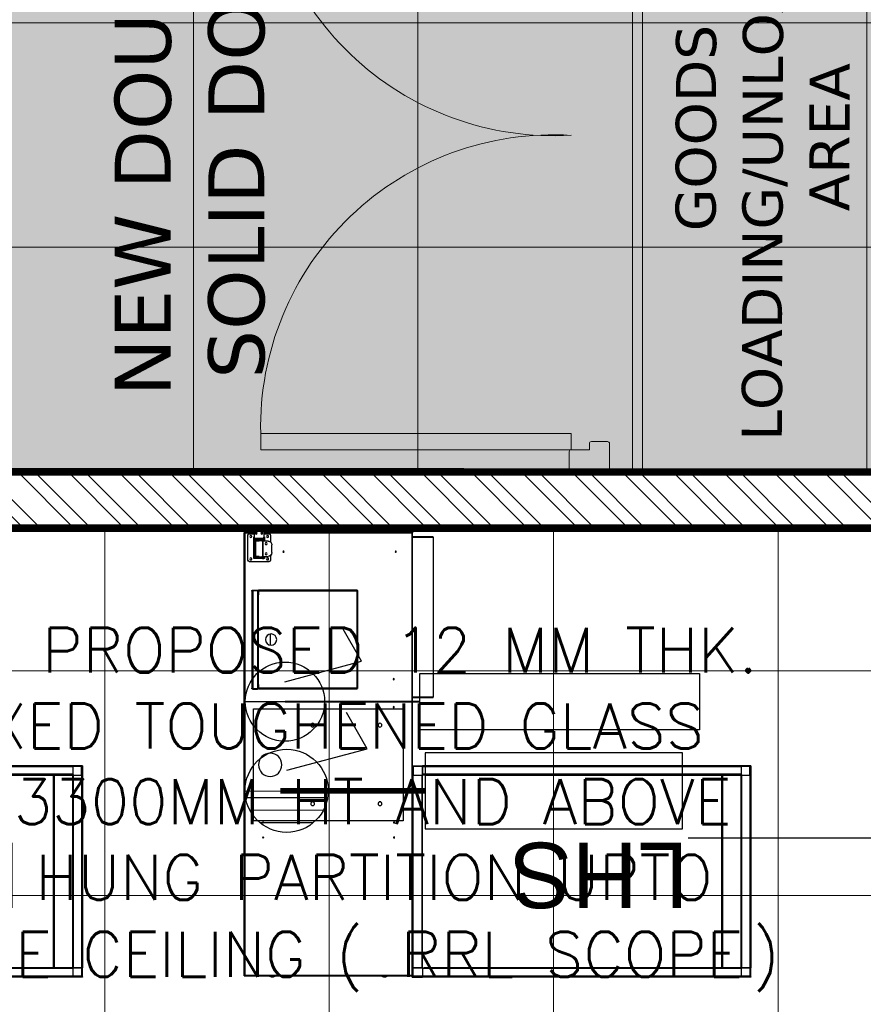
# Model space of a CAD drawing. Header units: millimetres. Extents: x 52937 to 262245, y 6619 to 63681.
# Tile 48 of 56: x 90657 to 92913, y 32012 to 34645. Entities that reach past the tile are written whole.
import ezdxf

# ---------------------------------------------------------------- set-up
doc = ezdxf.new("R2010")
doc.units = ezdxf.units.MM
doc.linetypes.add('CONTINU', pattern=[0])
for name, color, linetype in [('AREA', 8, 'Continuous'), ('ARROWS', 6, 'Continuous'), ('E-6A-RAW-POINT', 6, 'Continuous'), ('E-P D B -01', 211, 'Continuous'), ('E-U D B-01', 211, 'Continuous'), ('E-UPS-POINT', 4, 'Continuous'), ('F-CASH-COUNTER', 8, 'Continuous')]:
    doc.layers.add(name, color=color, linetype=linetype)
for name, color, linetype, lineweight in [('DOUBLE-DOORS', 8, 'Continuous', 0), ('FLOORING-WITH-HATCH', 8, 'Continuous', 20), ('SINGLE-DOORS', 8, 'Continuous', 0), ('TEXT', 8, 'Continuous', 5), ('WALL-HATCH', 8, 'Continuous', 5), ('WALLS', 8, 'Continuous', 5)]:
    doc.layers.add(name, color=color, linetype=linetype, lineweight=lineweight)
doc.styles.add('ARIAL', font='romans.shx', dxfattribs={"width": 0.8})
doc.styles.add('SW', font='arial.ttf', dxfattribs={"height": 350})

# ---------------------------------------------------------------- blocks, each defined once
blk = doc.blocks.new('cashtill')
for p, q in [((-2374.5, 3458.7), (-2374.5, 2275)), ((-2374.5, 3458.7), (-2373.3, 3458.7)), ((-1925.7, 3460), (-2373.2, 3460)), ((-2373.2, 3460), (-2373.2, 3458.8)), ((-1926.7, 3457.8), (-2372.3, 3457.8)), ((-2372.3, 3457.8), (-2372.3, 2275)), ((-1926.7, 2275), (-1926.7, 3457.8)), ((-1926, 3458.7), (-1925.9, 3458.3)), ((-1925.8, 3458.3), (-1925.9, 3458.4)), ((-1925.7, 3460), (-1925.7, 3458.8)), ((-1925.2, 3458.7), (-1925.7, 3458.7)), ((-1925.2, 3462.5), (-1925.2, 3461.3)), ((-1925.2, 3462.5), (-1898.2, 3462.5)), ((-1925.2, 3461.2), (-1925.2, 3458.3)), ((-1925.2, 3461.2), (-1924.6, 3461.2)), ((-1923, 3460.3), (-1923, 3437.5)), ((-1898.2, 3460.3), (-1923, 3460.3)), ((-1898.2, 3462.5), (-1898.2, 3460.3)), ((-1898.2, 3437.5), (-1898.2, 3460.3)), ((-1898.2, 3460), (-1898.1, 3460)), ((-1898.2, 3457.8), (-1898.1, 3457.8)), ((-1045.2, 3462.5), (-1898.1, 3462.5)), ((-1898.1, 3439.7), (-1898.1, 3460.3)), ((-1045.2, 3460.3), (-1898.1, 3460.3)), ((-1045.3, 3460.3), (-1045.3, 3462.5)), ((-1021.6, 3462.5), (-1045.2, 3462.5)), ((-1045.2, 3462.5), (-1045.2, 3462.5)), ((-1045.2, 3460.3), (-1045.2, 3439.7)), ((-1022.5, 3460.3), (-1045.2, 3460.3)), ((-1022.5, 3437.5), (-1022.5, 3460.3)), ((-1021.6, 3462.5), (-1021.6, 3461.9)), ((-1020.3, 3462.5), (-1021.5, 3462.5)), ((-1020.3, 3462.5), (-1020.3, 3437.5)), ((-1923, 3437.5), (-1925.1, 3437.5)), ((-1923, 3437.5), (-1898.2, 3437.5)), ((-1923, 3437.5), (-1923, 2922.5)), ((-1899.1, 3437.5), (-1923, 3437.5)), ((-1899.1, 2922.5), (-1899.1, 3437.5)), ((-1898.6, 3437.5), (-1898.6, 2922.5)), ((-1898.2, 3442.2), (-1898.1, 3442.2)), ((-1898.2, 3440), (-1898.1, 3440)), ((-1898.2, 3438.7), (-1898.1, 3438.7)), ((-1898.2, 3437.5), (-1898.1, 3437.5)), ((-1045.2, 3439.7), (-1898.1, 3439.7)), ((-1898.1, 3437.5), (-1898.1, 3438.7)), ((-1895.7, 3438.7), (-1898.1, 3438.7)), ((-1896.8, 3437.5), (-1898.1, 3437.5)), ((-1898.1, 3437.5), (-1898.1, 3437.5)), ((-1896.8, 3437.5), (-1889.5, 3437.5)), ((-1047, 3437.5), (-1889.5, 3437.5)), ((-1097.3, 3437.5), (-1097.3, 2922.5)), ((-1096.1, 2922.5), (-1096.1, 3437.5)), ((-1047, 3437.5), (-1046.9, 3437.5)), ((-1046.9, 2922.5), (-1046.9, 3437.5)), ((-1046.9, 3437.5), (-1045.3, 3437.5)), ((-1045.3, 3439.4), (-1045.3, 3437.5)), ((-1045.3, 3437.5), (-1022.5, 3437.5)), ((-1045.2, 3439.7), (-1045.2, 3439.7)), ((-1044.8, 2922.5), (-1044.8, 3437.5)), ((-1022.5, 3437.5), (-1044.8, 3437.5)), ((-1020.3, 3437.5), (-1022.5, 3437.5)), ((-1022.5, 2922.5), (-1022.5, 3437.5)), ((-1020.3, 2922.5), (-1020.3, 3437.5)), ((-1949.5, 3045), (-2349.5, 3045)), ((-2349.5, 3045), (-2349.5, 2745)), ((-1949.5, 3044.6), (-2349.5, 3044.6)), ((-2349.5, 3043.6), (-1949.5, 3043.6)), ((-1949.5, 2745), (-1949.5, 3045)), ((-1923, 2922.5), (-1925.1, 2922.5)), ((-1923, 2899.7), (-1923, 2922.5)), ((-1923, 2922.5), (-1898.2, 2922.5)), ((-1923, 2922.5), (-1899.1, 2922.5)), ((-1898.2, 2922.5), (-1898.2, 2899.7)), ((-1898.1, 2922.5), (-1898.2, 2922.5)), ((-1898.1, 2922.5), (-1898.1, 2921.3)), ((-1896.8, 2922.5), (-1898.1, 2922.5)), ((-1898.1, 2922.5), (-1898.1, 2922.5)), ((-1889.5, 2922.5), (-1896.8, 2922.5)), ((-1889.5, 2922.5), (-1047, 2922.5)), ((-1046.9, 2922.5), (-1047, 2922.5)), ((-1045.3, 2922.5), (-1046.9, 2922.5)), ((-1045.3, 2920.6), (-1045.3, 2922.5)), ((-1045.3, 2922.5), (-1022.5, 2922.5)), ((-1044.8, 2922.5), (-1022.5, 2922.5)), ((-1020.3, 2922.5), (-1022.5, 2922.5)), ((-1022.5, 2922.5), (-1022.5, 2899.7)), ((-1020.3, 2897.5), (-1020.3, 2922.5)), ((-1925.2, 2898.8), (-1924.5, 2898.8)), ((-1924.8, 2897.5), (-1898.2, 2897.5)), ((-1924.5, 2897.5), (-1924.5, 2275)), ((-1898.2, 2899.7), (-1923, 2899.7)), ((-1898.1, 2921.3), (-1898.2, 2921.3)), ((-1898.2, 2920), (-1898.1, 2920)), ((-1898.1, 2917.8), (-1898.2, 2917.8)), ((-1898.2, 2902.2), (-1898.1, 2902.2)), ((-1898.1, 2900), (-1898.2, 2900)), ((-1898.2, 2897.5), (-1898.2, 2899.7)), ((-1895.8, 2921.3), (-1898.1, 2921.3)), ((-1045.2, 2920.3), (-1898.1, 2920.3)), ((-1898.1, 2899.7), (-1898.1, 2920.3)), ((-1898.1, 2899.7), (-1045.2, 2899.7)), ((-1045.2, 2897.5), (-1898.1, 2897.5)), ((-1045.3, 2899.7), (-1045.3, 2897.5)), ((-1045.2, 2920.3), (-1045.2, 2920.3)), ((-1045.2, 2920.3), (-1045.2, 2899.7)), ((-1022.5, 2899.7), (-1045.2, 2899.7)), ((-1021.6, 2897.5), (-1045.2, 2897.5)), ((-1045.2, 2897.5), (-1045.2, 2897.5)), ((-1021.6, 2897.5), (-1021.6, 2898.1)), ((-1020.3, 2897.5), (-1021.5, 2897.5)), ((-1949.5, 2746), (-2349.5, 2746)), ((-2349.5, 2745), (-1949.5, 2745)), ((-1924.5, 2715), (-1869.5, 2715)), ((-1869.5, 2714), (-1924.5, 2714)), ((-1869.5, 2715), (-1869.5, 2714)), ((-1869.5, 2286), (-1869.5, 2714)), ((-2354.5, 2430.2), (-2354.5, 2689.8)), ((-2351.8, 2692.5), (-2351.8, 2691.3)), ((-2351.8, 2692.5), (-2339.2, 2692.5)), ((-2351.8, 2691.3), (-2339.2, 2691.3)), ((-2351.8, 2428.8), (-2351.8, 2691.2)), ((-2351.8, 2691.2), (-2339.2, 2691.2)), ((-2339.2, 2691.3), (-2339.2, 2692.5)), ((-2339.2, 2428.8), (-2339.2, 2691.2)), ((-2336.9, 2691.2), (-2336.5, 2691.2)), ((-2336.5, 2691.2), (-2336.5, 2689.8)), ((-2336.5, 2689.7), (-2336.5, 2689.8)), ((-2336.5, 2689.7), (-2336.5, 2430.3)), ((-2336.3, 2690.1), (-2336.3, 2692.5)), ((-2072.5, 2692.5), (-2336.3, 2692.5)), ((-2336.3, 2680), (-2336.3, 2690.1)), ((-2073.7, 2690.1), (-2336.3, 2690.1)), ((-2073.7, 2429.9), (-2073.7, 2690.1)), ((-2072.5, 2692.5), (-2072.5, 2691.3)), ((-2071.3, 2691.2), (-2072.5, 2691.2)), ((-2071.3, 2428.8), (-2071.3, 2691.2)), ((-2336.5, 2680), (-2336.3, 2680)), ((-2304.5, 2574.9), (-2304.5, 2545.1)), ((-2351.8, 2428.8), (-2339.2, 2428.8)), ((-2351.8, 2427.5), (-2351.8, 2428.7)), ((-2351.8, 2428.7), (-2339.2, 2428.7)), ((-2351.8, 2427.5), (-2339.2, 2427.5)), ((-2339.2, 2428.7), (-2339.2, 2427.5)), ((-2336.9, 2428.8), (-2336.5, 2428.8)), ((-2336.3, 2440), (-2336.5, 2440)), ((-2336.5, 2430.2), (-2336.5, 2430.3)), ((-2336.5, 2430.2), (-2336.5, 2428.8)), ((-2336.3, 2429.9), (-2336.3, 2440)), ((-2336.3, 2429.9), (-2073.7, 2429.9)), ((-2336.3, 2427.5), (-2336.3, 2429.9)), ((-2072.5, 2427.5), (-2336.3, 2427.5)), ((-2071.3, 2428.8), (-2072.5, 2428.8)), ((-2072.5, 2427.5), (-2072.5, 2428.7)), ((-2364.5, 2348), (-2364.5, 2281)), ((-2308.5, 2352), (-2360.5, 2352)), ((-2354.5, 2345.6), (-2354.5, 2343.3)), ((-2347, 2343.7), (-2349, 2343.7)), ((-2349, 2343.7), (-2349, 2285.3)), ((-2347, 2343.7), (-2347, 2343.1)), ((-2322, 2343.7), (-2347, 2343.7)), ((-2347, 2342.3), (-2347, 2343.1)), ((-2347, 2343.1), (-2346.7, 2343.1)), ((-2325.7, 2343.3), (-2346.7, 2343.3)), ((-2346.7, 2343.3), (-2346.7, 2342.3)), ((-2325.7, 2343.3), (-2325.7, 2342.3)), ((-2325.7, 2343.1), (-2322, 2343.1)), ((-2322, 2343.1), (-2322, 2343.7)), ((-2320, 2343.7), (-2322, 2343.7)), ((-2322, 2343.1), (-2322, 2341.6)), ((-2321, 2337.5), (-2321, 2343.7)), ((-2320, 2337.5), (-2320, 2343.7)), ((-2304.5, 2335.2), (-2304.5, 2348)), ((-2347.5, 2342.3), (-2324.8, 2342.3)), ((-2347.5, 2342.3), (-2347.5, 2341.5)), ((-2347.5, 2341.5), (-2324.8, 2341.5)), ((-2346.7, 2339.2), (-2347.5, 2339.2)), ((-2347.5, 2295.6), (-2347.5, 2339.2)), ((-2346.7, 2295.6), (-2346.7, 2339.2)), ((-2345.2, 2340.7), (-2345.2, 2341.5)), ((-2337.5, 2341.5), (-2345.2, 2341.5)), ((-2337.5, 2340.7), (-2345.2, 2340.7)), ((-2345, 2339.8), (-2327.3, 2339.8)), ((-2345, 2339.8), (-2345, 2339)), ((-2345, 2339), (-2327.3, 2339)), ((-2344.2, 2336.3), (-2345, 2336.3)), ((-2345, 2297.9), (-2345, 2336.3)), ((-2344.2, 2297.9), (-2344.2, 2336.3)), ((-2342.7, 2337.8), (-2342.7, 2338.6)), ((-2335, 2338.6), (-2342.7, 2338.6)), ((-2335, 2337.8), (-2342.7, 2337.8)), ((-2337.5, 2341.5), (-2337.5, 2340.7)), ((-2335, 2338.6), (-2335, 2337.8)), ((-2327.3, 2339), (-2327.3, 2339.8)), ((-2325.8, 2337.5), (-2325, 2337.5)), ((-2325.8, 2297.1), (-2325.8, 2337.5)), ((-2325, 2337.5), (-2323.5, 2337.5)), ((-2324.8, 2341.5), (-2324.8, 2342.3)), ((-2323.5, 2337.5), (-2323.5, 2297.1)), ((-2323.5, 2337.5), (-2310.8, 2337.5)), ((-2323.3, 2340), (-2322.5, 2340)), ((-2323.3, 2337.5), (-2323.3, 2340)), ((-2322, 2341.6), (-2323.1, 2341.6)), ((-2322.5, 2337.5), (-2322.5, 2340)), ((-2300.8, 2327.5), (-2300.8, 2307.1)), ((-2349, 2290.8), (-2347.5, 2290.8)), ((-2346.7, 2295.6), (-2347.5, 2295.6)), ((-2324.8, 2293.1), (-2347.5, 2293.1)), ((-2347.5, 2292.3), (-2347.5, 2293.1)), ((-2347.5, 2289.3), (-2347.5, 2292.3)), ((-2324.8, 2292.3), (-2347.5, 2292.3)), ((-2345.2, 2294.1), (-2345.2, 2293.3)), ((-2345.2, 2294.1), (-2337.5, 2294.1)), ((-2345.2, 2293.3), (-2337.5, 2293.3)), ((-2344.2, 2297.9), (-2345, 2297.9)), ((-2345, 2294.8), (-2345, 2295.6)), ((-2327.3, 2295.6), (-2345, 2295.6)), ((-2327.3, 2294.8), (-2345, 2294.8)), ((-2342.7, 2296.4), (-2342.7, 2295.6)), ((-2342.7, 2296.4), (-2335, 2296.4)), ((-2342.7, 2295.6), (-2335, 2295.6)), ((-2337.5, 2293.3), (-2337.5, 2294.1)), ((-2335, 2295.6), (-2335, 2296.4)), ((-2327.3, 2295.6), (-2327.3, 2294.8)), ((-2325.8, 2297.1), (-2325, 2297.1)), ((-2323.5, 2297.1), (-2325, 2297.1)), ((-2324.8, 2293.1), (-2324.8, 2292.3)), ((-2324.8, 2292.3), (-2322.5, 2292.3)), ((-2310.8, 2297.1), (-2323.5, 2297.1)), ((-2323.3, 2294.6), (-2323.3, 2297.1)), ((-2323.3, 2294.6), (-2322.5, 2294.6)), ((-2322.5, 2294.6), (-2322.5, 2297.1)), ((-2322.5, 2292.3), (-2322.5, 2289.3)), ((-2322.5, 2290.8), (-2321, 2290.8)), ((-2321, 2290.8), (-2321, 2297.1)), ((-2320, 2285.3), (-2320, 2297.1)), ((-2304.5, 2281), (-2304.5, 2299.3)), ((-2374.5, 2275), (-2373.7, 2275)), ((-2374.5, 2261.8), (-2374.5, 2275)), ((-2373.7, 2261.8), (-2373.7, 2275)), ((-2373.6, 2273.2), (-2373.6, 2275)), ((-2373.6, 2275), (-2347.5, 2275)), ((-2373.6, 2261.8), (-2373.6, 2273.2)), ((-2347.5, 2273.2), (-2373.6, 2273.2)), ((-2360.5, 2277), (-2347.5, 2277)), ((-2354.5, 2285.6), (-2354.5, 2283.3)), ((-2349, 2285.3), (-2347.5, 2285.3)), ((-2347.5, 2289.3), (-2347.5, 2262.3)), ((-2347.5, 2289.3), (-2322.5, 2289.3)), ((-2345, 2275), (-2339.9, 2275)), ((-2344.4, 2277), (-2340.5, 2277)), ((-2340.9, 2273.2), (-2344, 2273.2)), ((-2330, 2275), (-2324.9, 2275)), ((-2329.4, 2277), (-2325.5, 2277)), ((-2325.9, 2273.2), (-2329, 2273.2)), ((-2322.5, 2262.3), (-2322.5, 2289.3)), ((-2322.5, 2287.4), (-2322, 2287.4)), ((-2322, 2285.9), (-2322.5, 2285.9)), ((-2322.5, 2285.3), (-2322, 2285.3)), ((-2322.5, 2277), (-2308.5, 2277)), ((-2322.5, 2275), (-1925.3, 2275)), ((-1925.3, 2273.2), (-2322.5, 2273.2)), ((-2322, 2287.4), (-2322, 2285.9)), ((-2322, 2285.3), (-2322, 2285.9)), ((-2322, 2285.3), (-2320, 2285.3)), ((-1925.3, 2275), (-1925.3, 2273.2)), ((-1925.3, 2261.8), (-1925.3, 2275)), ((-1924.5, 2275), (-1925.3, 2275)), ((-1925.3, 2261.8), (-1925.3, 2273.2)), ((-1924.5, 2286), (-1869.5, 2286)), ((-1869.5, 2285), (-1924.5, 2285)), ((-1924.5, 2261.8), (-1924.5, 2275)), ((-1869.5, 2286), (-1869.5, 2285)), ((-2374.5, 2261.8), (-2373.7, 2261.8)), ((-2374.5, 2261.8), (-2374.5, 2261.3)), ((-1925.3, 2261.8), (-2373.6, 2261.8)), ((-2373.5, 2261.3), (-2373.4, 2261.3)), ((-2373.2, 2260), (-2372.7, 2260)), ((-1926.3, 2260), (-2372.7, 2260)), ((-2347.5, 2262.3), (-2322.5, 2262.3)), ((-1926.3, 2260), (-1925.7, 2260)), ((-1925.7, 2260), (-1925.7, 2260.7)), ((-1925.4, 2261.3), (-1925.5, 2261.3)), ((-1924.5, 2261.8), (-1925.3, 2261.8)), ((-1924.5, 2261.8), (-1924.5, 2261.3))]:
    blk.add_line(p, q)
at = {"flags": 128}
for points in [[(-2372.8, 3458.6), (-2373, 3458.5), (-2373.1, 3458.3)], [(-1898.1, 3460.3), (-1898.1, 3460.7), (-1898.1, 3461.1), (-1898.1, 3461.5), (-1898.1, 3461.8), (-1898.1, 3462.1), (-1898.1, 3462.3), (-1898.1, 3462.4), (-1898.1, 3462.5)], [(-1045.2, 3462.5), (-1045.2, 3462.4), (-1045.2, 3462.3), (-1045.2, 3462.1), (-1045.2, 3461.8), (-1045.2, 3461.5), (-1045.2, 3461.1), (-1045.2, 3460.7), (-1045.2, 3460.3)], [(-1020, 3367.5), (-1020.1, 3369.8), (-1020.3, 3370.6)], [(-1020.3, 3364.4), (-1020.1, 3365.2), (-1020, 3367.5)], [(-1020, 2992.5), (-1020.1, 2994.8), (-1020.3, 2995.6)], [(-1020.3, 2989.4), (-1020.1, 2990.2), (-1020, 2992.5)], [(-1898.1, 2897.5), (-1898.1, 2897.5), (-1898.1, 2897.6), (-1898.1, 2897.9), (-1898.1, 2898.1), (-1898.1, 2898.5), (-1898.1, 2898.8), (-1898.1, 2899.3), (-1898.1, 2899.7)], [(-1045.2, 2899.7), (-1045.2, 2899.3), (-1045.2, 2898.8), (-1045.2, 2898.5), (-1045.2, 2898.1), (-1045.2, 2897.9), (-1045.2, 2897.6), (-1045.2, 2897.5), (-1045.2, 2897.5)]]:
    blk.add_lwpolyline(points, dxfattribs=at)
for centre, radius in [((-2324, 3089.1), 1.5), ((-1974, 3089.1), 1.5), ((-2324, 3049.1), 1.5), ((-1974, 3049.1), 1.5), ((-2191.6, 2998.8), 5), ((-2011.6, 2998.8), 5), ((-2305.2, 2894.8), 31.2), ((-2191.6, 2788.8), 5), ((-2011.6, 2788.8), 5), ((-2325, 2740.9), 1.5), ((-1975, 2740.9), 1.5), ((-1975, 2665.9), 1.5), ((-2302.8, 2560), 15), ((-2357, 2344.5), 2.75), ((-2312, 2344.5), 2.75), ((-2315.8, 2331), 2.75), ((-2269.5, 2325.1), 1.5), ((-1969.5, 2325.1), 1.5), ((-2315.8, 2303.5), 2.75), ((-2357, 2284.5), 2.75), ((-2342.5, 2275.3), 2.6), ((-2327.5, 2275.3), 2.6), ((-2312, 2284.5), 2.75)]:
    blk.add_circle(centre, radius)
for centre, radius, start, end in [((-2372.3, 3457.8), 2.2, 114.9865, 155.0135), ((-2299.5, 3447.5), 15, 90, 123.5573), ((-2299.5, 3447.5), 15, 56.4427, 90), ((-1999.5, 3447.5), 15, 90, 123.5573), ((-1999.5, 3447.5), 15, 56.4427, 90), ((-2360.5, 2348), 4, 90, 180), ((-2308.5, 2348), 4, 0, 90), ((-2345.2, 2339.2), 2.3, 90, 180), ((-2345.2, 2339.2), 1.5, 90, 180), ((-2342.7, 2336.3), 2.3, 90, 180), ((-2342.7, 2336.3), 1.5, 90, 180), ((-2327.3, 2337.5), 2.3, 0, 90), ((-2327.3, 2337.5), 1.5, 360, 90), ((-2324.8, 2340), 2.3, 0, 90), ((-2324.8, 2340), 1.5, 0, 90), ((-2310.8, 2327.5), 10, 0, 90), ((-2345.2, 2295.6), 2.3, 180, 270), ((-2345.2, 2295.6), 1.5, 180, 270), ((-2342.7, 2297.9), 2.3, 180, 270), ((-2342.7, 2297.9), 1.5, 180, 270), ((-2327.3, 2297.1), 2.3, 270, 0), ((-2327.3, 2297.1), 1.5, 270, 0), ((-2324.8, 2294.6), 2.3, 270, 0), ((-2324.8, 2294.6), 1.5, 270, 0), ((-2310.8, 2307.1), 10, 270, 0), ((-2360.5, 2281), 4, 180, 270), ((-2308.5, 2281), 4, 270, 0), ((-2299.5, 2272.5), 15, 236.4427, 270), ((-2299.5, 2272.5), 15, 270, 303.5573), ((-1999.5, 2272.5), 15, 236.4427, 270), ((-1999.5, 2272.5), 15, 270, 303.5573)]:
    blk.add_arc(centre, radius, start, end)
for points, knots in [([(-2374.5, 3458.7), (-2374.4, 3458.6), (-2374.4, 3458.5), (-2374, 3458.3), (-2373.4, 3458.1), (-2372.8, 3457.9), (-2372.4, 3457.8), (-2372.3, 3457.8)], [0, 0, 0, 0, 0.222347, 0.444716, 0.667085, 0.889454, 1, 1, 1, 1]), ([(-2373.3, 3458.7), (-2373.2, 3458.6), (-2373.2, 3458.5), (-2372.9, 3458.2), (-2372.6, 3458), (-2372.4, 3457.8), (-2372.3, 3457.8)], [0, 0, 0, 0, 0.280308, 0.530237, 0.780092, 1, 1, 1, 1]), ([(-2372.3, 3457.8), (-2372.3, 3458), (-2372.5, 3458.5), (-2372.7, 3459.2), (-2372.9, 3459.7), (-2373.1, 3460), (-2373.2, 3460), (-2373.2, 3460)], [0, 0, 0, 0, 0.222347, 0.444716, 0.667085, 0.889454, 1, 1, 1, 1]), ([(-2372.3, 3457.8), (-2372.3, 3457.9), (-2372.5, 3458.2), (-2372.8, 3458.5), (-2373, 3458.7), (-2373.1, 3458.8), (-2373.2, 3458.8)], [0, 0, 0, 0, 0.280308, 0.530237, 0.780092, 1, 1, 1, 1]), ([(-1925.7, 3460), (-1925.8, 3460), (-1925.9, 3459.9), (-1926.1, 3459.5), (-1926.4, 3458.9), (-1926.5, 3458.3), (-1926.6, 3457.9), (-1926.7, 3457.8)], [0, 0, 0, 0, 0.222347, 0.444716, 0.667085, 0.889454, 1, 1, 1, 1]), ([(-1925.7, 3458.8), (-1925.8, 3458.8), (-1926, 3458.7), (-1926.2, 3458.5), (-1926.4, 3458.1), (-1926.6, 3457.9), (-1926.7, 3457.8)], [0, 0, 0, 0, 0.280308, 0.530237, 0.780092, 1, 1, 1, 1]), ([(-1926.7, 3457.8), (-1926.5, 3457.9), (-1926.2, 3458), (-1925.9, 3458.3), (-1925.7, 3458.5), (-1925.7, 3458.6), (-1925.7, 3458.7)], [0, 0, 0, 0, 0.280308, 0.530237, 0.780092, 1, 1, 1, 1]), ([(-1926.7, 3457.8), (-1926.4, 3457.8), (-1925.9, 3458), (-1925.4, 3458.1), (-1925.2, 3458.2), (-1925.2, 3458.2)], [0, 0, 0, 0, 0.46029, 0.920625, 1, 1, 1, 1]), ([(-1925.2, 3459.4), (-1925.3, 3459.5), (-1925.4, 3459.7), (-1925.7, 3459.7), (-1925.7, 3459.7)], [0, 0, 0, 0, 0.745103, 1, 1, 1, 1]), ([(-1923, 3460.3), (-1923.1, 3460.6), (-1923.5, 3461.2), (-1924.1, 3461.9), (-1924.6, 3462.4), (-1925, 3462.5), (-1925.2, 3462.5)], [0, 0, 0, 0, 0.254667, 0.509559, 0.764452, 1, 1, 1, 1]), ([(-1923, 3460.3), (-1923.2, 3460.5), (-1923.8, 3460.9), (-1924.5, 3461.2), (-1925, 3461.3), (-1925.2, 3461.3)], [0, 0, 0, 0, 0.369906, 0.741592, 1, 1, 1, 1]), ([(-1923.7, 3460.8), (-1923.7, 3460.8), (-1923.6, 3460.7), (-1923.3, 3460.5), (-1923.1, 3460.4), (-1923, 3460.3)], [0, 0, 0, 0, 0.145831, 0.572916, 1, 1, 1, 1]), ([(-1022.5, 3460.3), (-1022.2, 3460.5), (-1021.6, 3460.8), (-1020.9, 3461.4), (-1020.4, 3461.9), (-1020.3, 3462.3), (-1020.3, 3462.5)], [0, 0, 0, 0, 0.254667, 0.509559, 0.764452, 1, 1, 1, 1]), ([(-1022.5, 3460.3), (-1022.3, 3460.6), (-1021.9, 3461.1), (-1021.5, 3461.8), (-1021.5, 3462.3), (-1021.5, 3462.5)], [0, 0, 0, 0, 0.369906, 0.741592, 1, 1, 1, 1]), ([(-1022, 3461.1), (-1022, 3461), (-1022.1, 3460.9), (-1022.3, 3460.7), (-1022.4, 3460.4), (-1022.5, 3460.3)], [0, 0, 0, 0, 0.145831, 0.572916, 1, 1, 1, 1]), ([(-1890.3, 3437.5), (-1891, 3437.5), (-1892.5, 3437.6), (-1895.1, 3438.3), (-1896.9, 3439.2), (-1898.1, 3439.7)], [0, 0, 0, 0, 0.284817, 0.548264, 1, 1, 1, 1]), ([(-1898.1, 2920.3), (-1897.4, 2920.6), (-1896, 2921.2), (-1893.4, 2922.2), (-1891.5, 2922.4), (-1890.3, 2922.5)], [0, 0, 0, 0, 0.284817, 0.548264, 1, 1, 1, 1]), ([(-1923, 2899.7), (-1923.1, 2899.4), (-1923.5, 2898.8), (-1924.1, 2898.1), (-1924.6, 2897.6), (-1925, 2897.5), (-1925.2, 2897.5)], [0, 0, 0, 0, 0.254667, 0.509559, 0.764452, 1, 1, 1, 1]), ([(-1923, 2899.7), (-1923.2, 2899.5), (-1923.8, 2899.1), (-1924.5, 2898.7), (-1925, 2898.7), (-1925.2, 2898.7)], [0, 0, 0, 0, 0.369906, 0.741592, 1, 1, 1, 1]), ([(-1923.7, 2899.2), (-1923.7, 2899.2), (-1923.6, 2899.3), (-1923.3, 2899.5), (-1923.1, 2899.6), (-1923, 2899.7)], [0, 0, 0, 0, 0.145831, 0.572916, 1, 1, 1, 1]), ([(-1022.5, 2899.7), (-1022.2, 2899.5), (-1021.6, 2899.1), (-1020.9, 2898.6), (-1020.4, 2898), (-1020.3, 2897.7), (-1020.3, 2897.5)], [0, 0, 0, 0, 0.254667, 0.509559, 0.764452, 1, 1, 1, 1]), ([(-1022, 2898.9), (-1022, 2898.9), (-1022.1, 2899), (-1022.3, 2899.3), (-1022.4, 2899.6), (-1022.5, 2899.7)], [0, 0, 0, 0, 0.145831, 0.572916, 1, 1, 1, 1]), ([(-1022.5, 2899.7), (-1022.3, 2899.4), (-1021.9, 2898.9), (-1021.5, 2898.1), (-1021.5, 2897.7), (-1021.5, 2897.5)], [0, 0, 0, 0, 0.369906, 0.741592, 1, 1, 1, 1]), ([(-2351.8, 2692.5), (-2352.1, 2692.4), (-2352.7, 2692.4), (-2353.6, 2691.9), (-2354.2, 2691.1), (-2354.4, 2690.4), (-2354.5, 2689.9), (-2354.5, 2689.8)], [0, 0, 0, 0, 0.226588, 0.453231, 0.679874, 0.906516, 1, 1, 1, 1]), ([(-2354.5, 2689.8), (-2354.4, 2689.9), (-2354.4, 2690.1), (-2353.8, 2690.4), (-2353.1, 2690.8), (-2352.3, 2691), (-2351.9, 2691.2), (-2351.8, 2691.2)], [0, 0, 0, 0, 0.226588, 0.453231, 0.679874, 0.906516, 1, 1, 1, 1]), ([(-2351.8, 2691.3), (-2351.9, 2691.3), (-2352.3, 2691.2), (-2352.7, 2691), (-2352.8, 2690.9), (-2352.8, 2690.8)], [0, 0, 0, 0, 0.45446, 0.961422, 1, 1, 1, 1]), ([(-2336.5, 2689.8), (-2336.5, 2690.1), (-2336.6, 2690.7), (-2337.1, 2691.6), (-2337.8, 2692.2), (-2338.6, 2692.5), (-2339, 2692.5), (-2339.2, 2692.5)], [0, 0, 0, 0, 0.227761, 0.455584, 0.683406, 0.911229, 1, 1, 1, 1]), ([(-2338.1, 2690.8), (-2338.2, 2690.9), (-2338.5, 2691.2), (-2338.9, 2691.3), (-2339.2, 2691.3)], [0, 0, 0, 0, 0.482368, 1, 1, 1, 1]), ([(-2339.2, 2691.2), (-2338.8, 2691.1), (-2338.2, 2690.9), (-2337.3, 2690.5), (-2336.7, 2690.2), (-2336.5, 2689.9), (-2336.5, 2689.8), (-2336.5, 2689.7)], [0, 0, 0, 0, 0.227761, 0.455584, 0.683406, 0.911229, 1, 1, 1, 1]), ([(-2072.5, 2692.5), (-2072.6, 2692.5), (-2072.8, 2692.4), (-2073, 2691.9), (-2073.3, 2691.3), (-2073.5, 2690.6), (-2073.6, 2690.2), (-2073.7, 2690.1)], [0, 0, 0, 0, 0.224148, 0.448331, 0.672513, 0.896695, 1, 1, 1, 1]), ([(-2072.5, 2691.3), (-2072.6, 2691.3), (-2072.8, 2691.2), (-2073.1, 2690.9), (-2073.4, 2690.5), (-2073.6, 2690.2), (-2073.7, 2690.1)], [0, 0, 0, 0, 0.279305, 0.530056, 0.780735, 1, 1, 1, 1]), ([(-2351.8, 2428.8), (-2352.1, 2428.9), (-2352.7, 2429.1), (-2353.6, 2429.4), (-2354.2, 2429.7), (-2354.4, 2430), (-2354.5, 2430.1), (-2354.5, 2430.2)], [0, 0, 0, 0, 0.226588, 0.453231, 0.679874, 0.906516, 1, 1, 1, 1]), ([(-2354.5, 2430.2), (-2354.4, 2429.9), (-2354.4, 2429.2), (-2353.8, 2428.4), (-2353.1, 2427.8), (-2352.3, 2427.5), (-2351.9, 2427.5), (-2351.8, 2427.5)], [0, 0, 0, 0, 0.226588, 0.453231, 0.679874, 0.906516, 1, 1, 1, 1]), ([(-2352.8, 2429.1), (-2352.7, 2429), (-2352.4, 2428.7), (-2352, 2428.7), (-2351.8, 2428.7)], [0, 0, 0, 0, 0.442634, 1, 1, 1, 1]), ([(-2336.5, 2430.3), (-2336.5, 2430.1), (-2336.6, 2429.9), (-2337.1, 2429.6), (-2337.8, 2429.2), (-2338.6, 2429), (-2339, 2428.8), (-2339.2, 2428.8)], [0, 0, 0, 0, 0.227761, 0.455584, 0.683406, 0.911229, 1, 1, 1, 1]), ([(-2339.2, 2427.5), (-2338.8, 2427.5), (-2338.2, 2427.6), (-2337.3, 2428.1), (-2336.7, 2428.9), (-2336.5, 2429.6), (-2336.5, 2430.1), (-2336.5, 2430.2)], [0, 0, 0, 0, 0.227761, 0.455584, 0.683406, 0.911229, 1, 1, 1, 1]), ([(-2339.2, 2428.7), (-2339, 2428.7), (-2338.6, 2428.7), (-2338.2, 2428.9), (-2338.1, 2429.1), (-2338.1, 2429.1)], [0, 0, 0, 0, 0.436723, 0.937515, 1, 1, 1, 1]), ([(-2073.7, 2429.9), (-2073.6, 2429.6), (-2073.4, 2429), (-2073.2, 2428.3), (-2072.9, 2427.7), (-2072.7, 2427.5), (-2072.6, 2427.5), (-2072.5, 2427.5)], [0, 0, 0, 0, 0.224148, 0.44833, 0.672512, 0.896695, 1, 1, 1, 1]), ([(-2073.7, 2429.9), (-2073.6, 2429.7), (-2073.4, 2429.4), (-2073.1, 2429), (-2072.8, 2428.7), (-2072.6, 2428.7), (-2072.5, 2428.7)], [0, 0, 0, 0, 0.279305, 0.530056, 0.780735, 1, 1, 1, 1]), ([(-2374.5, 2261.8), (-2374.4, 2261.6), (-2374.4, 2261.1), (-2374.1, 2260.6), (-2373.6, 2260.2), (-2373.1, 2260), (-2372.8, 2260), (-2372.7, 2260)], [0, 0, 0, 0, 0.226021, 0.452093, 0.678165, 0.904238, 1, 1, 1, 1]), ([(-2373.7, 2261.8), (-2373.6, 2261.7), (-2373.6, 2261.4), (-2373.5, 2261.2), (-2373.4, 2261.1), (-2373.3, 2261.1)], [0, 0, 0, 0, 0.441101, 0.926529, 1, 1, 1, 1]), ([(-2372.7, 2260), (-2372.7, 2260), (-2372.9, 2260), (-2373.1, 2260.4), (-2373.3, 2260.9), (-2373.5, 2261.4), (-2373.6, 2261.7), (-2373.6, 2261.8)], [0, 0, 0, 0, 0.226021, 0.452093, 0.678165, 0.904238, 1, 1, 1, 1]), ([(-1925.3, 2261.8), (-1925.4, 2261.6), (-1925.5, 2261.1), (-1925.8, 2260.6), (-1926, 2260.2), (-1926.1, 2260), (-1926.2, 2260), (-1926.3, 2260)], [0, 0, 0, 0, 0.226021, 0.452093, 0.678165, 0.904238, 1, 1, 1, 1]), ([(-1926.3, 2260), (-1926, 2260), (-1925.6, 2260), (-1925.1, 2260.4), (-1924.7, 2260.9), (-1924.5, 2261.4), (-1924.5, 2261.7), (-1924.5, 2261.8)], [0, 0, 0, 0, 0.226021, 0.452093, 0.678165, 0.904238, 1, 1, 1, 1]), ([(-1925.6, 2261), (-1925.6, 2261), (-1925.5, 2261.1), (-1925.3, 2261.4), (-1925.3, 2261.6), (-1925.3, 2261.8)], [0, 0, 0, 0, 0.004412, 0.479813, 1, 1, 1, 1])]:
    blk.add_open_spline(points, degree=3, knots=knots)
for points in [[(-1925.2, 3461.2), (-1925.1, 3461.1), (-1925.1, 3461), (-1924.6, 3460.7), (-1923.8, 3460.5), (-1923.2, 3460.4), (-1923, 3460.3)], [(-1021.6, 3462.5), (-1021.7, 3462.4), (-1021.8, 3462.4), (-1022, 3461.9), (-1022.3, 3461.1), (-1022.4, 3460.6), (-1022.5, 3460.3)], [(-1045.2, 3439.7), (-1045.3, 3439.4), (-1045.4, 3438.8), (-1045.5, 3438.1), (-1045.6, 3437.6), (-1045.7, 3437.5), (-1045.8, 3437.5)], [(-1045.8, 2922.5), (-1045.7, 2922.4), (-1045.6, 2922.4), (-1045.5, 2921.9), (-1045.4, 2921.1), (-1045.3, 2920.6), (-1045.2, 2920.3)], [(-1925.2, 2898.8), (-1925.1, 2898.9), (-1925.1, 2899), (-1924.6, 2899.2), (-1923.8, 2899.5), (-1923.2, 2899.6), (-1923, 2899.7)], [(-1021.6, 2897.5), (-1021.7, 2897.5), (-1021.8, 2897.6), (-1022, 2898.1), (-1022.3, 2898.8), (-1022.4, 2899.4), (-1022.5, 2899.7)], [(-2073.7, 2690.1), (-2073.5, 2690.2), (-2073.2, 2690.4), (-2072.8, 2690.6), (-2072.5, 2690.9), (-2072.5, 2691.1), (-2072.5, 2691.2)], [(-2073.7, 2690.1), (-2073.3, 2690.2), (-2072.7, 2690.4), (-2071.9, 2690.6), (-2071.4, 2690.9), (-2071.3, 2691.1), (-2071.3, 2691.2)], [(-2071.3, 2428.8), (-2071.3, 2428.8), (-2071.4, 2429), (-2071.9, 2429.3), (-2072.7, 2429.6), (-2073.3, 2429.8), (-2073.7, 2429.9)], [(-2072.5, 2428.8), (-2072.5, 2428.8), (-2072.5, 2429), (-2072.8, 2429.3), (-2073.2, 2429.6), (-2073.5, 2429.8), (-2073.7, 2429.9)]]:
    blk.add_open_spline(points, degree=3)
blk = doc.blocks.new('CASH-COUNTER-LHS')
at = {"xscale": -1}
blk.add_blockref('cashtill', (534486.4, -1295078.4), dxfattribs=at)
at = {"ltscale": 50, "insert": (535672.9, -1291800.4), "char_height": 175, "attachment_point": 1, "style": 'SW'}
blk.add_mtext_dynamic_manual_height_columns('LHS', width=565.594, gutter_width=1750, heights=[0], dxfattribs=at)
blk = doc.blocks.new('DOOR-GOODS')
at = {"layer": 'DOUBLE-DOORS'}
for p, q in [((7858425.4, 1596016.2), (7858382.3, 1596016.2)), ((7860020.6, 1596016.2), (7860063.7, 1596016.2))]:
    blk.add_line(p, q, dxfattribs=at)
at = {"layer": 'DOUBLE-DOORS', "ltscale": 500}
blk.add_line((7860123, 1595022.4), (7858323, 1595022.4), dxfattribs=at)
at = {"layer": 'DOUBLE-DOORS'}
for points in [[(7858382.3, 1595185.9), (7858425.4, 1595185.9), (7858425.4, 1596016.2), (7858382.3, 1596016.2)], [(7860063.7, 1595185.9), (7860020.6, 1595185.9), (7860020.6, 1596016.2), (7860063.7, 1596016.2)]]:
    blk.add_lwpolyline(points, close=True, dxfattribs=at)
for points in [[(7858403.9, 1595132, 0.414215), (7858398.5, 1595137.4), (7858382.3, 1595137.4), (7858382.3, 1595185.9, 0.414211), (7858376.9, 1595191.3), (7858323, 1595191.3), (7858323, 1595083.5), (7858398.5, 1595083.5, 0.414214), (7858403.9, 1595088.9)], [(7860042.1, 1595132, -0.414215), (7860047.5, 1595137.4), (7860063.7, 1595137.4), (7860063.7, 1595185.9, -0.414211), (7860069.1, 1595191.3), (7860123, 1595191.3), (7860123, 1595083.5), (7860047.5, 1595083.5, -0.414214), (7860042.1, 1595088.9)]]:
    blk.add_lwpolyline(points, format="xyb", close=True, dxfattribs=at)
for centre, start, end in [((7858442.5, 1595234.7), 356.4213, 91.2528), ((7860003.5, 1595234.7), 88.7472, 183.5787)]:
    blk.add_arc(centre, 781.7, start, end, dxfattribs=at)
blk = doc.blocks.new('6A UPS POINT')
at = {"layer": 'E-UPS-POINT'}
h = blk.add_hatch(dxfattribs=at)
h.set_pattern_fill('_USER', color=6, scale=40.02075, angle=90, style=0, pattern_type=0)
h.set_pattern_definition([(90, (-12463.57, -36874.51), (-40.02075, 0), [])])
h.paths.add_polyline_path([(0, 133.4, 0.414214), (-133.4, 0, 0.414214), (0, -133.4)])
at = {"layer": 'E-UPS-POINT', "color": 40, "flags": 128}
for points in [[(0, -133.4), (0, 400.2)], [(66.7, 0), (135.8, 257.7), (251.3, 191)]]:
    blk.add_lwpolyline(points, dxfattribs=at)
blk.add_lwpolyline([(-133.4, 0, 1), (133.4, 0, 1)], format="xyb", close=True, dxfattribs=at)
blk = doc.blocks.new('6A-RAW-POINT')
at = {"layer": 'E-6A-RAW-POINT', "flags": 128}
for points in [[(0, 0), (0, 4)], [(0.5, 1), (1.018, 2.932), (1.884, 2.432)]]:
    blk.add_lwpolyline(points, dxfattribs=at)
blk.add_lwpolyline([(-1, 1, 1), (1, 1, 1)], format="xyb", close=True, dxfattribs=at)

msp = doc.modelspace()

# ---------------------------------------------------------------- hatches: boundary and pattern name
at = {"layer": 'FLOORING-WITH-HATCH', "linetype": 'CONTINU'}
h = msp.add_hatch(dxfattribs=at)
h.set_pattern_fill('_USER', color=8, scale=600, style=0, double=1, pattern_type=0)
h.set_pattern_definition([(0, (86921.8, 33436.43), (0, 600), []), (90, (86921.8, 33436.43), (-600, 4e-14), [])])
h.paths.add_polyline_path([(86998.7, 35465.4), (86998.7, 34665.4), (86998.9, 34665.4), (86998.5, 35465.4)], flags=16)
h.paths.add_polyline_path([(89903.6, 37014.8), (89903.6, 38764.8), (91653.6, 38764.8), (91653.6, 37014.8)], flags=16)
h.paths.add_polyline_path([(86921.8, 45848.2), (89373.5, 45915.9), (89373.6, 44984.6), (89223.6, 44984.6), (89223.6, 44484.6), (89358.7, 44484.6), (89358.7, 40264.8), (89273.6, 40264.8), (89273.6, 39964.8), (89903.6, 39964.8), (89904.5, 39985.6), (91654.5, 39985.6), (91653.6, 39985.4), (92161.1, 39985.4), (92161.1, 35235.4), (92161.1, 35235.4), (93511.1, 35235.4), (93506.4, 33435.6), (86921.8, 33436.4)])
h = msp.add_hatch(dxfattribs=at)
h.set_pattern_fill('AR-CONC', color=8, scale=75, style=0)
h.set_pattern_definition([(50, (86172.73, 33436.36), (537.945, -47.064), [56.25, -618.75]), (355, (86172.73, 33436.36), (-104.064, 564.144), [45, -495]), (100.4514, (86217.56, 33432.44), (433.882, 517.08), [47.805, -525.857]), (46.184, (86172.7, 33586.36), (800.43, -124.14), [84.375, -928.125]), (96.6356, (86239.4, 33576), (700.996, 730.59), [71.708, -788.785]), (351.184, (86172.7, 33586.4), (700.996, 730.59), [67.5, -742.5]), (21, (86247.73, 33548.86), (447.68, -301.964), [56.25, -618.75]), (326, (86247.73, 33548.86), (182.486, 543.863), [45, -495]), (71.4514, (86285.04, 33523.7), (630.167, 241.898), [47.805, -525.857]), (37.5, (86172.73, 33436.36), (9.12, 249.6704), [0, -489, 0, -502.5, 0, -496.875]), (7.5, (86172.73, 33436.36), (197.302, 295.809), [0, -286.5, 0, -477.75, 0, -189.375]), (327.5, (86005.48, 33436.36), (400.3668, -16.9162), [0, -187.5, 0, -585, 0, -776.25]), (317.5, (85930.48, 33436.36), (437.39, 75.079), [0, -243.75, 0, -388.5, 0, -551.25])])
h.paths.add_polyline_path([(86998.7, 35465.4), (86998.7, 34665.4), (86998.9, 34665.4), (86998.5, 35465.4)], flags=16)
h.paths.add_polyline_path([(89903.6, 37014.8), (89903.6, 38764.8), (91653.6, 38764.8), (91653.6, 37014.8)], flags=16)
h.paths.add_polyline_path([(86921.8, 45848.2), (89373.5, 45915.9), (89373.6, 44984.6), (89223.6, 44984.6), (89223.6, 44484.6), (89358.7, 44484.6), (89358.7, 40264.8), (89273.6, 40264.8), (89273.6, 39964.8), (89903.6, 39964.8), (89904.5, 39985.6), (91654.5, 39985.6), (91653.6, 39985.4), (92161.1, 39985.4), (92161.1, 35235.4), (92161.1, 35235.4), (93511.1, 35235.4), (93506.4, 33435.6), (86921.8, 33436.4)])
h = msp.add_hatch(dxfattribs=at)
h.set_pattern_fill('_USER', color=8, scale=600, style=0, double=1, pattern_type=0)
h.set_pattern_definition([(0, (69884.6, 45503.13), (0, 600), []), (90, (69884.6, 45503.13), (-600, 4e-14), [])])
h.paths.add_polyline_path([(87198.6, 29439.8), (86998.8, 29439.8), (86998.8, 17940.4), (82273.8, 17940.4), (82273.6, 29739.8), (82843.6, 29739.8), (82843.6, 31169.8), (85103.6, 31169.8), (85103.6, 29739.8), (87198.6, 29739.8)], flags=16)
h.paths.add_polyline_path([(71848.6, 44614.6), (72148.6, 44614.6), (72148.6, 43914.6), (71848.6, 43914.6)], flags=16)
h.paths.add_polyline_path([(77548.7, 44615.1), (77848.7, 44615.1), (77848.7, 43915.1), (77548.7, 43915.1)], flags=16)
h.paths.add_polyline_path([(83298.7, 44614.6), (83598.7, 44614.6), (83598.7, 43914.6), (83298.7, 43914.6)], flags=16)
h.paths.add_polyline_path([(83298.7, 40665.4), (83598.7, 40665.4), (83598.7, 39965.4), (83298.7, 39965.4)], flags=16)
h.paths.add_polyline_path([(77548.7, 40665.4), (77848.7, 40665.4), (77848.7, 39965.4), (77548.7, 39965.4)], flags=16)
h.paths.add_polyline_path([(71848.6, 40664.8), (72148.6, 40664.8), (72148.6, 39949.8), (71848.6, 39949.8)], flags=16)
h.paths.add_polyline_path([(77848.7, 35465.4), (77848.7, 34765.4), (77548.7, 34765.4), (77548.7, 35465.4)], flags=16)
h.paths.add_polyline_path([(83298.7, 35465.4), (83598.7, 35465.4), (83598.7, 34965.4), (83298.7, 34965.4)], flags=16)
h.paths.add_polyline_path([(77898.6, 29739.8), (77898.6, 29439.8), (77298.6, 29439.8), (77298.6, 29739.8)], flags=16)
h.paths.add_polyline_path([(72148.6, 29439.8), (71848.6, 29439.8), (71848.6, 30039.8), (72148.6, 30039.8)], flags=17)
h.paths.add_polyline_path([(68798.7, 30139.8), (69098.7, 30139.8), (69098.7, 29439.8), (68798.7, 29439.8)], flags=16)
h.paths.add_polyline_path([(86998.6, 12490.4), (86998.6, 12190.4), (86258.6, 12190.4), (86258.6, 12490.4)], flags=16)
h.paths.add_polyline_path([(71848.6, 37485.9), (71848.6, 38385.9), (73348.6, 38385.9), (73348.6, 37485.9)], flags=16)
h.paths.add_polyline_path([(70878.6, 40179.8), (71848.6, 40179.8), (71848.6, 40664.8), (72148.6, 40664.8), (72148.6, 39949.8), (70878.6, 39954.7), (68248.8, 39964.8), (68248.4, 35415.8), (71548.6, 35416), (72448.6, 35360.9), (72148.6, 35360.9), (72148.6, 34865.4), (71848.6, 34865.4), (71848.6, 35214.8), (65167.2, 35214.8), (67766.7, 29589.6), (74943.8, 29589.6), (74943.8, 26014.8), (76373.6, 26014.8), (76373.6, 26164.8), (76877.5, 26164.8), (76873.6, 23664.8), (76823.6, 23664.8), (76823.6, 20520.3), (76873.6, 20520.3), (76873.6, 19920.3), (76823.6, 19920.3), (76823.6, 16651.8), (78576, 15414), (78635.5, 15498), (79043.6, 15209.1), (78986.7, 15128.8), (82255.2, 12815.3), (82314.1, 12898.4), (82640.6, 12667.3), (82582, 12584.5), (86437.3, 9861.3), (86493.1, 9940.1), (86819.5, 9709), (86766.6, 9634.1), (90398.8, 7063.1), (90422.8, 7097.1), (90708.6, 6895.2), (90708.6, 12429.7), (92958.6, 12429.7), (93254.1, 33285.6), (86771.8, 33285.2), (86771.8, 45844.8), (69885.3, 45503.5), (69885.8, 42889.8), (70878.6, 42889.8)])
at = {"layer": 'WALL-HATCH'}
h = msp.add_hatch(dxfattribs=at)
h.set_pattern_fill('ANSI32', color=256, scale=10, angle=629.9939, style=0)
h.set_pattern_definition([(314.993906, (-55929.79, -24004.42), (67.359084, 67.344757), []), (314.993906, (-55929.79, -24049.32), (67.359084, 67.344757), [])])
h.paths.add_polyline_path([(93482.3, 33435.6), (93482.3, 33285.6), (86771.4, 33285), (86771.4, 33435.5)])

# ---------------------------------------------------------------- linework, layer by layer
at = {"layer": 'AREA', "const_width": 5}
msp.add_lwpolyline([(93483.3, 33435.5), (86918.3, 33435.6), (86924.3, 45865.6), (89373.5, 45915.9), (89373.6, 44984.6), (89223.6, 44984.6), (89228.6, 44484.6), (89358.7, 44484.6), (89359.5, 40264.8), (89273.6, 40264.8), (89273.6, 39964.8), (92198.2, 39985.4), (92161.1, 35235.4), (93511.1, 35235.4), (93483.3, 33275.8)], dxfattribs=at)
at = {"layer": 'ARROWS'}
msp.add_lwpolyline([(93239.1, 32456.6), (92444.7, 32456.6)], dxfattribs=at)
at = {"layer": 'E-P D B -01', "color": 150, "linetype": 'ByBlock', "elevation": 0}
msp.add_lwpolyline([(91727.4, 32897), (92475, 32897), (92474.7, 32746.1), (91727.1, 32746.1)], close=True, dxfattribs=at)
at = {"layer": 'E-P D B -01', "color": 150, "linetype": 'ByBlock', "const_width": 5, "elevation": 0}
msp.add_lwpolyline([(91727.3, 32821.6), (91366.5, 32821.6)], dxfattribs=at)
at = {"layer": 'E-U D B-01', "color": 3, "linetype": 'ByBlock', "extrusion": (-1.6836e-08, 7.00035e-09, 1), "elevation": 0}
msp.add_lwpolyline([(92429.6, 32684.6), (91741.8, 32684.6), (91741.8, 32481.7), (92429.6, 32481.7)], close=True, dxfattribs=at)
at = {"layer": 'E-U D B-01', "color": 3, "const_width": 15, "elevation": 0}
msp.add_lwpolyline([(91741.8, 32583.2), (91353.9, 32583.2)], dxfattribs=at)
at = {"layer": 'FLOORING-WITH-HATCH', "color": 8, "linetype": 'Continuous', "const_width": 20}
msp.add_lwpolyline([(86921.8, 45848.2), (89373.5, 45915.9), (89373.6, 44984.6), (89223.6, 44984.6), (89223.6, 44484.6), (89358.7, 44484.6), (89358.7, 40264.8), (89273.6, 40264.8), (89273.6, 39964.8), (89903.6, 39964.8), (89904.5, 39985.6), (91654.5, 39985.6), (91653.6, 39985.4), (92161.1, 39985.4), (92161.1, 35235.4), (92161.1, 35235.4), (93511.1, 35235.4), (93506.4, 33435.6), (86921.8, 33436.4)], close=True, dxfattribs=at)
msp.add_lwpolyline([(86771.8, 45844.8), (86771.8, 33285.2), (93254.1, 33285.6), (92958.6, 12429.7)], dxfattribs=at)
at = {"layer": 'WALLS'}
msp.add_lwpolyline([(93482.3, 33435.6), (93482.3, 33285.6), (86771.4, 33285), (86771.4, 33435.5)], close=True, dxfattribs=at)

# ---------------------------------------------------------------- block references
at = {"layer": 'E-6A-RAW-POINT', "extrusion": (-1.6836e-08, 8.34415e-08, 1), "xscale": -105.9440865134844, "yscale": 105.9440865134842, "zscale": 105.9440865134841, "rotation": 269.9999972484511}
msp.add_blockref('6A-RAW-POINT', (91260.6, 32821.6, 0), dxfattribs=at)
at = {"layer": 'E-UPS-POINT', "color": 5, "extrusion": (-7.66761e-08, -3.95413e-09, 1), "xscale": -0.8333333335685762, "yscale": 0.8333333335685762, "zscale": 0.8333333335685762, "rotation": 269.8294829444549}
msp.add_blockref('6A UPS POINT', (91371.1, 32583.2, 0), dxfattribs=at)
at = {"layer": 'F-CASH-COUNTER', "rotation": 180.0001962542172}
for p in [(626336.3, -1259529), (628123.1, -1259529)]:
    msp.add_blockref('CASH-COUNTER-LHS', p, dxfattribs=at)
at = {"layer": 'SINGLE-DOORS', "xscale": -1, "rotation": 89.99999999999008}
msp.add_blockref('DOOR-GOODS', (1687317.9, 7893558.9), dxfattribs=at)

# ---------------------------------------------------------------- texts
at = {"layer": 'TEXT', "style": 'ARIAL'}
for s, p in [('PROPOSED 12 MM THK.', (90717.8, 32899.1)), ('FIXED TOUGHENED GLASS', (90440.1, 32696.6)), ('UPTO 3300MM HT AND ABOVE', (90142.6, 32494.1)), ('HUNG PARTITION UPTO', (90699.7, 32291.6)), ('TRUE CEILING (', (90341.5, 32086.2)), ('RRL SCOPE', (91676, 32086.2)), (')', (92617.3, 32086.2))]:
    msp.add_text(s, height=120, rotation=360, dxfattribs=at).set_placement(p)
for s, insert, char_height, width, attachment_point, rotation in [('{\\fVerdana|b0|i0|c0|p34;\\W1;\\C7; GOODS\\PLOADING/UNLOADING AREA}', (92411.5, 34332, 1455.3), 107.156, 605.004, 2, 89.8369), ('\\pxqc,t13;{\\fVerdana|b0|i0|c0|p34;\\W1;NEW DOUBLE \\PSOLID DOOR\\P }', (91564.4, 35048.5), 150, 1410.432, 9, 90)]:
    msp.add_mtext(s, dxfattribs=dict(at, insert=insert, char_height=char_height, width=width, attachment_point=attachment_point, rotation=rotation))

doc.saveas('drawing.dxf')
